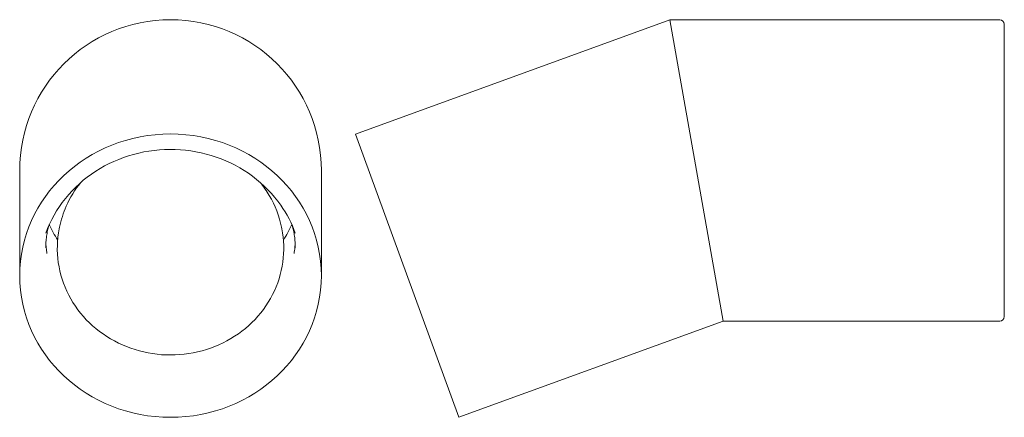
# Model space of a CAD drawing. Header units: millimetres. Extents: x 848 to 1300, y 407 to 590.
import ezdxf

# ---------------------------------------------------------------- set-up
doc = ezdxf.new("R2010")
doc.units = ezdxf.units.MM
doc.header["$MEASUREMENT"] = 0
doc.layers.add('Visible (ANSI)', color=7, linetype='Continuous', lineweight=0)

msp = doc.modelspace()

# ---------------------------------------------------------------- linework, layer by layer
at = {"layer": 'Visible (ANSI)', "color": 18, "lineweight": 9, "true_color": 0x000000}
for p, q in [((1146.34, 589.57), (1002.1, 537.07)), ((1158.55, 520.34), (1146.34, 589.57)), ((1297.75, 589.57), (1146.34, 589.57)), ((1299.84, 587.49), (1299.84, 453.2)), ((1002.1, 537.07), (1049.45, 406.97)), ((847.96, 520.34), (847.96, 472.02)), ((986.41, 520.34), (986.41, 472.02)), ((1170.75, 451.11), (1158.55, 520.34)), ((866.26, 494.24), (866.13, 493.57)), ((968.11, 494.24), (968.24, 493.57)), ((1170.75, 451.11), (1049.45, 406.97)), ((1297.75, 451.11), (1170.75, 451.11))]:
    msp.add_line(p, q, dxfattribs=at)
msp.add_ellipse((917.18, 472.02), major_axis=(69.23, 0), ratio=0.939693, dxfattribs=at)
for points, knots in [([(986.41, 520.34), (986.41, 558.57), (955.42, 589.57), (917.18, 589.57), (878.95, 589.57), (847.96, 558.57), (847.96, 520.34)], [0, 0, 0, 0, 1, 1, 1, 2, 2, 2, 2]), ([(859.91, 491.49), (861.97, 497.23), (865.03, 502.65), (868.94, 507.5), (872.82, 512.31), (877.55, 516.55), (882.87, 519.99), (888.17, 523.41), (894.06, 526.03), (900.25, 527.72), (906.42, 529.4), (912.88, 530.16), (919.3, 529.95), (925.72, 529.74), (932.1, 528.56), (938.13, 526.48), (944.15, 524.4), (949.82, 521.41), (954.84, 517.67), (959.87, 513.92), (964.25, 509.41), (967.77, 504.39), (970.57, 500.37), (972.83, 496.03), (974.46, 491.49)], [0, 0, 0, 0, 1, 1, 1, 2, 2, 2, 3, 3, 3, 4, 4, 4, 5, 5, 5, 6, 6, 6, 7, 7, 7, 8, 8, 8, 8]), ([(876.05, 514.87), (873.33, 511.52), (871.06, 507.84), (869.34, 503.94), (867.96, 500.82), (866.93, 497.56), (866.26, 494.24)], [0, 0, 0, 0, 1, 1, 1, 2, 2, 2, 2]), ([(968.11, 494.24), (967.08, 499.34), (965.19, 504.29), (962.52, 508.83), (961.28, 510.94), (959.87, 512.96), (958.32, 514.87)], [0, 0, 0, 0, 1, 1, 1, 2, 2, 2, 2]), ([(861.3, 494.98), (861.1, 494.24), (860.92, 493.51), (860.77, 492.77), (860.58, 491.88), (860.42, 490.99), (860.3, 490.1), (860.18, 489.21), (860.08, 488.32), (860.02, 487.43), (859.96, 486.55), (859.93, 485.66), (859.93, 484.77)], [0, 0, 0, 0, 1, 1, 1, 2, 2, 2, 3, 3, 3, 4, 4, 4, 4]), ([(866.13, 493.57), (865.1, 488.45), (864.95, 483.18), (865.69, 478.01), (866.42, 472.85), (868.04, 467.8), (870.45, 463.12), (872.87, 458.43), (876.09, 454.11), (879.95, 450.38), (883.81, 446.64), (888.32, 443.49), (893.23, 441.09), (898.16, 438.68), (903.49, 437.02), (908.96, 436.2), (914.44, 435.37), (920.06, 435.38), (925.54, 436.22), (931.02, 437.06), (936.35, 438.73), (941.27, 441.16), (946.19, 443.58), (950.69, 446.75), (954.55, 450.51), (958.4, 454.26), (961.61, 458.6), (964.02, 463.31), (966.41, 468.01), (968.01, 473.07), (968.72, 478.25), (969.41, 483.34), (969.25, 488.53), (968.24, 493.57)], [0, 0, 0, 0, 1, 1, 1, 2, 2, 2, 3, 3, 3, 4, 4, 4, 5, 5, 5, 6, 6, 6, 7, 7, 7, 8, 8, 8, 9, 9, 9, 10, 10, 10, 11, 11, 11, 11]), ([(974.44, 484.77), (974.44, 485.66), (974.41, 486.55), (974.35, 487.43), (974.28, 488.32), (974.19, 489.21), (974.07, 490.1), (973.94, 490.99), (973.79, 491.88), (973.6, 492.77), (973.44, 493.51), (973.27, 494.24), (973.07, 494.98)], [0, 0, 0, 0, 1, 1, 1, 2, 2, 2, 3, 3, 3, 4, 4, 4, 4]), ([(859.98, 486.77), (859.99, 486.57), (860.01, 486.36), (860.02, 486.15), (860.05, 485.71), (860.09, 485.27), (860.13, 484.84), (860.18, 484.4), (860.23, 483.96), (860.29, 483.52), (860.35, 483.08), (860.42, 482.64), (860.49, 482.21)], [0, 0, 0, 0, 1, 1, 1, 2, 2, 2, 3, 3, 3, 4, 4, 4, 4]), ([(973.87, 482.21), (973.95, 482.64), (974.02, 483.08), (974.08, 483.52), (974.14, 483.96), (974.19, 484.4), (974.24, 484.84), (974.28, 485.27), (974.32, 485.71), (974.35, 486.15), (974.36, 486.36), (974.38, 486.57), (974.39, 486.77)], [0, 0, 0, 0, 1, 1, 1, 2, 2, 2, 3, 3, 3, 4, 4, 4, 4])]:
    msp.add_open_spline(points, degree=3, knots=knots, dxfattribs=at)
for points in [[(1299.84, 587.49), (1299.84, 588.64), (1298.9, 589.57), (1297.75, 589.57)], [(861.56, 495.55), (862.67, 493.06), (863.95, 490.64), (865.39, 488.32)], [(968.98, 488.32), (970.42, 490.64), (971.7, 493.06), (972.81, 495.55)], [(1297.75, 451.11), (1298.9, 451.11), (1299.84, 452.05), (1299.84, 453.2)]]:
    msp.add_open_spline(points, degree=3, dxfattribs=at)

doc.saveas('drawing.dxf')
